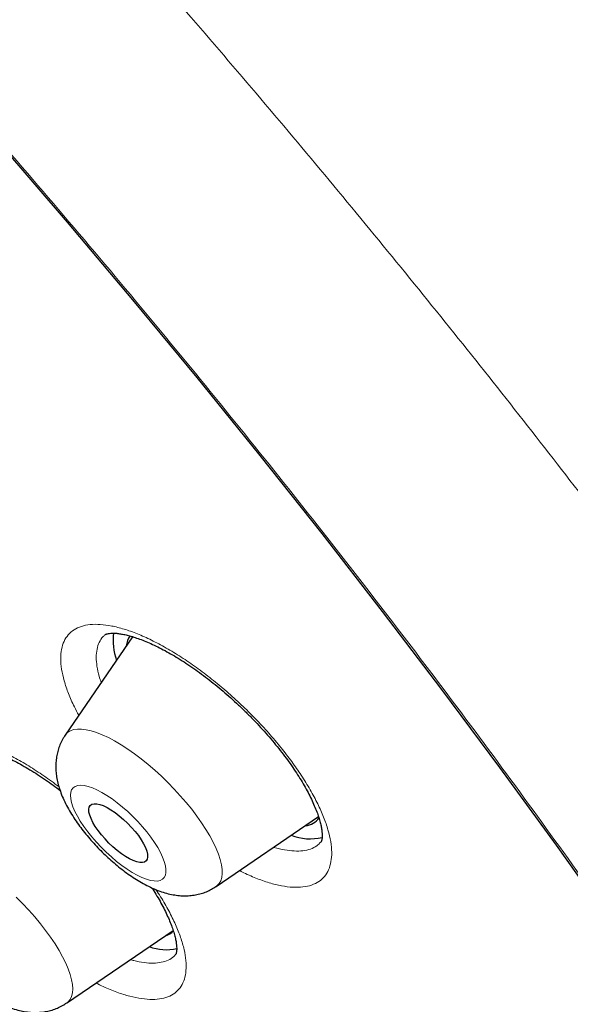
# Model space of a CAD drawing. Header units: millimetres. Extents: x 8 to 954, y 12 to 973.
# Tile 95 of 193: x 854.57 to 860.86, y 477.47 to 488.71. Entities that reach past the tile are written whole.
import ezdxf

# ---------------------------------------------------------------- set-up
doc = ezdxf.new("R2010")
doc.units = ezdxf.units.MM

msp = doc.modelspace()

# ---------------------------------------------------------------- linework, layer by layer
at = {"color": 7, "linetype": 'Continuous', "lineweight": 30}
for p, q in [((855.856, 481.669), (855.086, 480.544)), ((856.809, 478.816), (857.979, 479.614)), ((855.1, 477.485), (856.319, 478.315)), ((856.348, 478.042), (856.349, 478.043))]:
    msp.add_line(p, q, dxfattribs=at)
at = {"color": 7, "linetype": 'Continuous', "lineweight": 30, "flags": 128}
for points in [[(852.795, 489.048), (853.577, 488.17), (854.348, 487.288), (855.108, 486.403), (855.854, 485.516), (856.588, 484.627), (857.309, 483.737), (858.016, 482.846), (858.708, 481.955), (859.385, 481.065), (860.048, 480.176), (860.694, 479.289), (861.324, 478.405)], [(855.463, 479.454), (855.43, 479.502), (855.403, 479.548), (855.381, 479.591), (855.366, 479.631), (855.358, 479.667), (855.356, 479.698), (855.361, 479.724), (855.373, 479.743), (855.392, 479.756), (855.416, 479.762), (855.446, 479.761), (855.481, 479.754), (855.521, 479.74), (855.564, 479.719), (855.609, 479.692), (855.657, 479.66), (855.704, 479.624), (855.752, 479.583), (855.799, 479.539), (855.843, 479.492), (855.884, 479.445), (855.922, 479.397), (855.954, 479.349), (855.982, 479.303), (856.003, 479.26), (856.018, 479.22), (856.027, 479.184), (856.028, 479.153), (856.023, 479.128), (856.011, 479.108), (855.993, 479.095), (855.968, 479.089), (855.938, 479.09), (855.903, 479.097), (855.864, 479.112), (855.821, 479.132), (855.775, 479.159), (855.728, 479.191), (855.68, 479.228), (855.632, 479.268), (855.586, 479.312), (855.542, 479.359), (855.5, 479.406), (855.463, 479.454)]]:
    msp.add_lwpolyline(points, dxfattribs=at)
at = {"color": 252, "linetype": 'Continuous', "lineweight": 0, "flags": 128}
for points in [[(855.086, 480.544), (855.089, 480.549), (855.114, 480.575), (855.145, 480.595), (855.182, 480.608), (855.225, 480.614), (855.273, 480.614), (855.325, 480.607), (855.383, 480.594), (855.445, 480.575), (855.51, 480.549), (855.579, 480.517), (855.65, 480.479), (855.724, 480.435), (855.8, 480.386), (855.877, 480.332), (855.954, 480.274), (856.032, 480.211), (856.109, 480.145), (856.185, 480.076), (856.259, 480.004), (856.332, 479.929), (856.401, 479.853), (856.468, 479.776), (856.531, 479.699), (856.59, 479.621), (856.644, 479.544), (856.694, 479.468), (856.738, 479.394), (856.777, 479.322), (856.81, 479.252), (856.837, 479.186), (856.857, 479.124), (856.872, 479.065), (856.879, 479.012), (856.88, 478.963), (856.875, 478.919), (856.863, 478.881), (856.844, 478.85), (856.819, 478.824), (856.809, 478.816)], [(856.064, 479.379), (856.018, 479.439), (855.968, 479.499), (855.915, 479.558), (855.858, 479.616), (855.8, 479.671), (855.741, 479.723), (855.681, 479.772), (855.621, 479.816), (855.562, 479.856), (855.504, 479.891), (855.449, 479.919), (855.397, 479.942), (855.348, 479.959), (855.303, 479.969), (855.264, 479.972), (855.229, 479.969), (855.2, 479.96), (855.177, 479.943), (855.16, 479.921), (855.15, 479.892), (855.146, 479.858), (855.149, 479.819), (855.159, 479.775), (855.175, 479.726), (855.197, 479.674), (855.225, 479.619), (855.259, 479.561), (855.299, 479.502), (855.343, 479.442), (855.391, 479.382), (855.443, 479.322), (855.498, 479.264), (855.555, 479.207), (855.614, 479.154), (855.674, 479.103), (855.734, 479.056), (855.794, 479.014), (855.852, 478.977), (855.908, 478.945), (855.962, 478.919), (856.013, 478.9), (856.059, 478.886), (856.102, 478.88), (856.139, 478.879), (856.171, 478.886), (856.197, 478.899), (856.217, 478.918), (856.23, 478.944), (856.237, 478.975), (856.237, 479.012), (856.231, 479.054), (856.218, 479.1), (856.199, 479.151), (856.174, 479.204), (856.143, 479.261), (856.106, 479.319), (856.064, 479.379)], [(854.527, 478.695), (854.6, 478.621), (854.671, 478.546), (854.739, 478.469), (854.803, 478.391), (854.863, 478.314), (854.919, 478.236), (854.97, 478.16), (855.016, 478.085), (855.057, 478.012), (855.092, 477.942), (855.12, 477.875), (855.143, 477.811), (855.159, 477.751), (855.169, 477.696), (855.172, 477.646), (855.168, 477.601), (855.158, 477.561), (855.142, 477.527), (855.119, 477.499), (855.1, 477.485)]]:
    msp.add_lwpolyline(points, dxfattribs=at)
at = {"color": 7, "linetype": 'Continuous', "lineweight": 30}
for centre, radius, start, end in [((856.298, 481.628), 0.665, 172.7623, 199.9229), ((856.013, 481.54), 0.231, 143.1857, 174.3025), ((857.815, 479.719), 0.208, 274.1832, 325.4855), ((857.882, 479.949), 0.588, 248.6942, 283.6835), ((856.18, 478.446), 0.198, 284.9351, 316.2066), ((856.244, 478.679), 0.584, 250.2439, 281.5842)]:
    msp.add_arc(centre, radius, start, end, dxfattribs=at)
for points, knots in [([(888.311, 467.28), (888.34, 467.31), (888.393, 467.365), (888.462, 467.439), (888.517, 467.499), (888.559, 467.546), (888.597, 467.588), (888.631, 467.626), (888.664, 467.666), (888.7, 467.707), (888.74, 467.754), (888.783, 467.807), (888.827, 467.86), (888.87, 467.914), (888.907, 467.961), (888.94, 468.004), (888.968, 468.04), (888.993, 468.073), (889.016, 468.104), (889.042, 468.14), (889.071, 468.179), (889.103, 468.223), (889.134, 468.266), (889.162, 468.308), (889.187, 468.344), (889.208, 468.375), (889.227, 468.402), (889.245, 468.43), (889.265, 468.46), (889.292, 468.5), (889.326, 468.553), (889.367, 468.618), (889.406, 468.68), (889.441, 468.739), (889.473, 468.792), (889.503, 468.843), (889.529, 468.888), (889.55, 468.926), (889.569, 468.96), (889.588, 468.995), (889.612, 469.038), (889.64, 469.091), (889.672, 469.151), (889.704, 469.213), (889.734, 469.272), (889.761, 469.326), (889.784, 469.375), (889.807, 469.421), (889.829, 469.468), (889.853, 469.521), (889.88, 469.579), (889.91, 469.646), (889.94, 469.715), (889.969, 469.782), (889.994, 469.843), (890.016, 469.899), (890.039, 469.955), (890.062, 470.014), (890.092, 470.093), (890.128, 470.19), (890.168, 470.304), (890.205, 470.413), (890.239, 470.517), (890.272, 470.622), (890.306, 470.737), (890.341, 470.861), (890.376, 470.991), (890.41, 471.122), (890.44, 471.248), (890.465, 471.357), (890.485, 471.447), (890.5, 471.522), (890.515, 471.595), (890.531, 471.679), (890.55, 471.78), (890.57, 471.897), (890.59, 472.02), (890.608, 472.144), (890.625, 472.266), (890.643, 472.405), (890.661, 472.563), (890.678, 472.741), (890.694, 472.922), (890.707, 473.111), (890.715, 473.277), (890.721, 473.418), (890.725, 473.529), (890.728, 473.633), (890.729, 473.716), (890.73, 473.78), (890.731, 473.832), (890.731, 473.892), (890.731, 473.964), (890.731, 474.065), (890.729, 474.187), (890.726, 474.325), (890.723, 474.454), (890.718, 474.575), (890.713, 474.685), (890.708, 474.785), (890.704, 474.863), (890.7, 474.922), (890.697, 474.964), (890.694, 475.007), (890.691, 475.057), (890.687, 475.117), (890.681, 475.188), (890.675, 475.267), (890.668, 475.349), (890.66, 475.44), (890.65, 475.538), (890.64, 475.643), (890.629, 475.747), (890.617, 475.848), (890.606, 475.943), (890.597, 476.021), (890.589, 476.082), (890.583, 476.128), (890.578, 476.17), (890.573, 476.208), (890.567, 476.249), (890.56, 476.297), (890.552, 476.362), (890.54, 476.443), (890.526, 476.537), (890.511, 476.633), (890.497, 476.726), (890.482, 476.817), (890.465, 476.919), (890.446, 477.032), (890.425, 477.153), (890.404, 477.264), (890.385, 477.365), (890.368, 477.456), (890.352, 477.538), (890.337, 477.615), (890.321, 477.695), (890.302, 477.786), (890.277, 477.908), (890.245, 478.057), (890.206, 478.229), (890.166, 478.406), (890.123, 478.586), (890.079, 478.767), (890.035, 478.942), (889.992, 479.108), (889.951, 479.263), (889.914, 479.398), (889.883, 479.514), (889.853, 479.619), (889.822, 479.731), (889.787, 479.854), (889.747, 479.991), (889.703, 480.138), (889.656, 480.293), (889.608, 480.45), (889.559, 480.607), (889.51, 480.762), (889.46, 480.917), (889.41, 481.069), (889.361, 481.216), (889.315, 481.351), (889.275, 481.47), (889.239, 481.572), (889.207, 481.664), (889.176, 481.753), (889.143, 481.847), (889.105, 481.952), (889.061, 482.074), (889.011, 482.212), (888.955, 482.364), (888.895, 482.522), (888.834, 482.683), (888.771, 482.847), (888.706, 483.014), (888.64, 483.183), (888.573, 483.351), (888.508, 483.51), (888.45, 483.654), (888.398, 483.779), (888.353, 483.888), (888.311, 483.988), (888.264, 484.101), (888.207, 484.236), (888.137, 484.398), (888.061, 484.574), (887.98, 484.76), (887.894, 484.954), (887.804, 485.154), (887.698, 485.389), (887.574, 485.66), (887.431, 485.965), (887.285, 486.274), (887.163, 486.527), (887.067, 486.724), (886.997, 486.866), (886.927, 487.008), (886.857, 487.149), (886.786, 487.29), (886.718, 487.426), (886.653, 487.553), (886.6, 487.659), (886.556, 487.744), (886.521, 487.811), (886.492, 487.869), (886.467, 487.917), (886.442, 487.964), (886.414, 488.019), (886.376, 488.091), (886.331, 488.178), (886.278, 488.279), (886.219, 488.392), (886.153, 488.517), (886.084, 488.647), (885.948, 488.901), (885.757, 489.254), (885.509, 489.702), (885.296, 490.083), (885.107, 490.415), (884.943, 490.702), (884.782, 490.98), (884.625, 491.248), (884.473, 491.505), (884.328, 491.748), (884.192, 491.975), (884.065, 492.185), (883.947, 492.378), (883.841, 492.552), (883.745, 492.707), (883.662, 492.842), (883.591, 492.957), (883.528, 493.057), (883.469, 493.151), (883.406, 493.252), (883.336, 493.364), (883.247, 493.504), (883.14, 493.673), (883.012, 493.874), (882.87, 494.095), (882.714, 494.336), (882.545, 494.596), (882.361, 494.876), (882.171, 495.163), (881.977, 495.454), (881.779, 495.748), (881.568, 496.058), (881.346, 496.384), (881.11, 496.725), (880.863, 497.08), (880.608, 497.442), (880.304, 497.869), (879.96, 498.349), (879.576, 498.875), (879.205, 499.378), (878.851, 499.853), (878.514, 500.299), (878.195, 500.718), (877.89, 501.114), (877.6, 501.488), (877.325, 501.839), (877.083, 502.146), (876.866, 502.419), (876.667, 502.669), (876.459, 502.928), (876.24, 503.199), (876.011, 503.481), (875.753, 503.796), (875.466, 504.145), (875.147, 504.53), (874.811, 504.931), (874.459, 505.348), (874.092, 505.779), (873.71, 506.223), (873.318, 506.674), (872.923, 507.126), (872.495, 507.609), (872.041, 508.116), (871.563, 508.645), (871.101, 509.15), (870.657, 509.632), (870.229, 510.09), (869.819, 510.525), (869.454, 510.91), (869.131, 511.247), (868.848, 511.541), (868.57, 511.827), (868.292, 512.112), (868.008, 512.402), (867.716, 512.698), (867.352, 513.064), (866.912, 513.504), (866.391, 514.019), (865.85, 514.548), (865.289, 515.09), (864.707, 515.645), (864.104, 516.214), (863.405, 516.864), (862.615, 517.589), (861.738, 518.378), (860.859, 519.155), (859.977, 519.92), (859.093, 520.673), (858.208, 521.412), (857.322, 522.137), (856.498, 522.799), (855.732, 523.403), (855.023, 523.953), (854.305, 524.501), (853.57, 525.053), (852.818, 525.607), (852.05, 526.162), (851.274, 526.713), (850.489, 527.258), (849.872, 527.678), (849.428, 527.976), (849.165, 528.151), (848.921, 528.312), (848.694, 528.461), (848.486, 528.597), (848.295, 528.72), (848.122, 528.832), (847.965, 528.932), (847.826, 529.022), (847.705, 529.098), (847.603, 529.163), (847.519, 529.216), (847.461, 529.253), (847.42, 529.278), (847.385, 529.3), (847.339, 529.33), (847.278, 529.368), (847.204, 529.414), (847.11, 529.473), (846.994, 529.545), (846.854, 529.631), (846.702, 529.726), (846.49, 529.855), (846.23, 530.014), (845.928, 530.196), (845.638, 530.369), (845.362, 530.532), (845.099, 530.686), (844.845, 530.833), (844.591, 530.979), (844.318, 531.135), (844.022, 531.301), (843.702, 531.479), (843.369, 531.662), (843.082, 531.817), (842.853, 531.939), (842.693, 532.025), (842.551, 532.1), (842.43, 532.164), (842.327, 532.217), (842.255, 532.255), (842.207, 532.28), (842.175, 532.296), (842.137, 532.316), (842.085, 532.343), (842.014, 532.379), (841.924, 532.426), (841.786, 532.497), (841.607, 532.587), (841.396, 532.693), (841.143, 532.819), (840.853, 532.961), (840.532, 533.117), (840.24, 533.255), (839.977, 533.379), (839.741, 533.488), (839.524, 533.587), (839.325, 533.677), (839.145, 533.757), (838.986, 533.827), (838.847, 533.888), (838.728, 533.94), (838.624, 533.985), (838.536, 534.023), (838.472, 534.05), (838.427, 534.069), (838.398, 534.082), (838.368, 534.094), (838.329, 534.111), (838.277, 534.133), (838.214, 534.159), (838.141, 534.19), (838.056, 534.225), (837.962, 534.264), (837.826, 534.32), (837.655, 534.39), (837.457, 534.469), (837.272, 534.542), (837.098, 534.61), (836.927, 534.676), (836.751, 534.743), (836.599, 534.8), (836.474, 534.846), (836.38, 534.881), (836.284, 534.916), (836.193, 534.949), (836.103, 534.981), (836.021, 535.01), (835.948, 535.036), (835.893, 535.055), (835.85, 535.071), (835.807, 535.086), (835.758, 535.103), (835.695, 535.124), (835.618, 535.151), (835.524, 535.183), (835.418, 535.219), (835.299, 535.258), (835.171, 535.301), (834.974, 535.365), (834.71, 535.449), (834.457, 535.526), (834.277, 535.58), (834.173, 535.61), (834.071, 535.64), (833.975, 535.668), (833.891, 535.692), (833.823, 535.711), (833.769, 535.726), (833.721, 535.739), (833.668, 535.753), (833.606, 535.771), (833.53, 535.791), (833.44, 535.815), (833.337, 535.842), (833.226, 535.871), (833.115, 535.899), (833.008, 535.926), (832.904, 535.952), (832.805, 535.976), (832.691, 536.003), (832.565, 536.032), (832.431, 536.062), (832.311, 536.089), (832.208, 536.111), (832.133, 536.127), (832.082, 536.138), (832.044, 536.146), (832.003, 536.154), (831.953, 536.165), (831.893, 536.177), (831.823, 536.191), (831.72, 536.211), (831.587, 536.236), (831.433, 536.265), (831.286, 536.29), (831.148, 536.314), (831.027, 536.333), (830.924, 536.35), (830.837, 536.363), (830.756, 536.375), (830.681, 536.386), (830.599, 536.398), (830.503, 536.411), (830.386, 536.426), (830.26, 536.442), (830.126, 536.458), (829.991, 536.473), (829.857, 536.487), (829.736, 536.498), (829.631, 536.508), (829.545, 536.515), (829.468, 536.521), (829.393, 536.527), (829.305, 536.533), (829.196, 536.54), (829.067, 536.548), (828.916, 536.555), (828.751, 536.562), (828.576, 536.567), (828.41, 536.569), (828.271, 536.57), (828.15, 536.57), (828.038, 536.569), (827.918, 536.567), (827.797, 536.564), (827.68, 536.56), (827.577, 536.555), (827.488, 536.55), (827.415, 536.546), (827.35, 536.542), (827.293, 536.538), (827.243, 536.535), (827.192, 536.531), (827.134, 536.526), (827.065, 536.521), (826.987, 536.513), (826.906, 536.506), (826.824, 536.497), (826.742, 536.488), (826.658, 536.478), (826.578, 536.468), (826.506, 536.458), (826.444, 536.45), (826.387, 536.441), (826.331, 536.433), (826.273, 536.424), (826.211, 536.414), (826.133, 536.401), (826.037, 536.385), (825.926, 536.364), (825.82, 536.343), (825.722, 536.323), (825.626, 536.302), (825.528, 536.28), (825.432, 536.257), (825.349, 536.236), (825.272, 536.217), (825.191, 536.195), (825.105, 536.171), (825.019, 536.147), (824.941, 536.124), (824.867, 536.101), (824.793, 536.078), (824.716, 536.053), (824.641, 536.028), (824.573, 536.005), (824.511, 535.983), (824.448, 535.96), (824.381, 535.936), (824.307, 535.908), (824.23, 535.878), (824.154, 535.847), (824.081, 535.817), (824.012, 535.788), (823.941, 535.757), (823.865, 535.724), (823.784, 535.687), (823.702, 535.648), (823.624, 535.611), (823.556, 535.577), (823.498, 535.548), (823.449, 535.522), (823.405, 535.499), (823.363, 535.477), (823.319, 535.453), (823.268, 535.425), (823.209, 535.392), (823.147, 535.357), (823.087, 535.321), (823.031, 535.288), (822.976, 535.255), (822.919, 535.22), (822.857, 535.181), (822.792, 535.139), (822.728, 535.097), (822.671, 535.058), (822.623, 535.026), (822.581, 534.996), (822.54, 534.968), (822.496, 534.936), (822.447, 534.9), (822.395, 534.862), (822.342, 534.822), (822.288, 534.781), (822.237, 534.741), (822.19, 534.704), (822.149, 534.67), (822.108, 534.637), (822.066, 534.602), (822.019, 534.563), (821.972, 534.523), (821.928, 534.484), (821.887, 534.449), (821.85, 534.415), (821.805, 534.375), (821.747, 534.322), (821.676, 534.255), (821.623, 534.205), (821.595, 534.178)], [0, 0, 0, 0, 0.001277, 0.002397, 0.003362, 0.004197, 0.004959, 0.005653, 0.006285, 0.007146, 0.008011, 0.008983, 0.010172, 0.011084, 0.012023, 0.012837, 0.013518, 0.014076, 0.014668, 0.015321, 0.016064, 0.016898, 0.017754, 0.018505, 0.019184, 0.019742, 0.020202, 0.020696, 0.021245, 0.021849, 0.022911, 0.024089, 0.025367, 0.026279, 0.027237, 0.028173, 0.028966, 0.029614, 0.030143, 0.030744, 0.031453, 0.032391, 0.033467, 0.034558, 0.035561, 0.036477, 0.037306, 0.038018, 0.038798, 0.039683, 0.040675, 0.041735, 0.042984, 0.044095, 0.045068, 0.045939, 0.046846, 0.047801, 0.048805, 0.050655, 0.052497, 0.054264, 0.05584, 0.05742, 0.059227, 0.06118, 0.063199, 0.065263, 0.067235, 0.068996, 0.070227, 0.07132, 0.072345, 0.07352, 0.07513, 0.076876, 0.078718, 0.080566, 0.082335, 0.084061, 0.086642, 0.089181, 0.091729, 0.094408, 0.097191, 0.098741, 0.100305, 0.101799, 0.10307, 0.103752, 0.104415, 0.105234, 0.106218, 0.107366, 0.109345, 0.111201, 0.112935, 0.114545, 0.116029, 0.117351, 0.118498, 0.119119, 0.119673, 0.120181, 0.120811, 0.121603, 0.122537, 0.123605, 0.124681, 0.125746, 0.127119, 0.128474, 0.129809, 0.131125, 0.132348, 0.133431, 0.134082, 0.134669, 0.135194, 0.135655, 0.13612, 0.136728, 0.137483, 0.138549, 0.139776, 0.140982, 0.142143, 0.14326, 0.144333, 0.14593, 0.147417, 0.14879, 0.150009, 0.151113, 0.152101, 0.152973, 0.153895, 0.154996, 0.156276, 0.158271, 0.160325, 0.162421, 0.164556, 0.166713, 0.168756, 0.170684, 0.172494, 0.174157, 0.175356, 0.176501, 0.177767, 0.179175, 0.180726, 0.182418, 0.184195, 0.185962, 0.18772, 0.189467, 0.191174, 0.192871, 0.194538, 0.19606, 0.197325, 0.19845, 0.199437, 0.200343, 0.201361, 0.202505, 0.203777, 0.205322, 0.206995, 0.2087, 0.21043, 0.212184, 0.213963, 0.215766, 0.217591, 0.219299, 0.220819, 0.22213, 0.223259, 0.224237, 0.225279, 0.226792, 0.228486, 0.230341, 0.232273, 0.234271, 0.236337, 0.238469, 0.241511, 0.244648, 0.247777, 0.250888, 0.252314, 0.253735, 0.255153, 0.256567, 0.257977, 0.259373, 0.260644, 0.261758, 0.262522, 0.263188, 0.263758, 0.264229, 0.264624, 0.265151, 0.265865, 0.266766, 0.267733, 0.268849, 0.270111, 0.271406, 0.272686, 0.27758, 0.281768, 0.285783, 0.288636, 0.291395, 0.294061, 0.296633, 0.299109, 0.301431, 0.303577, 0.305594, 0.307425, 0.309072, 0.310534, 0.311811, 0.312903, 0.313783, 0.314649, 0.315572, 0.316627, 0.317816, 0.31952, 0.32141, 0.323481, 0.325735, 0.32817, 0.330788, 0.333587, 0.336186, 0.338924, 0.341801, 0.344818, 0.347974, 0.351269, 0.354671, 0.35801, 0.363075, 0.367918, 0.372539, 0.376939, 0.380985, 0.384823, 0.388454, 0.391878, 0.395094, 0.398103, 0.40033, 0.402601, 0.404981, 0.407467, 0.410062, 0.412764, 0.416149, 0.419689, 0.423383, 0.427233, 0.431238, 0.435322, 0.439555, 0.443782, 0.447887, 0.453036, 0.457979, 0.462716, 0.467248, 0.471573, 0.475693, 0.479606, 0.482537, 0.48534, 0.488035, 0.490763, 0.493556, 0.496413, 0.499334, 0.504202, 0.509239, 0.514445, 0.51982, 0.525363, 0.531076, 0.536958, 0.545156, 0.553346, 0.561528, 0.569701, 0.577866, 0.586024, 0.594173, 0.602315, 0.608743, 0.615256, 0.621854, 0.628538, 0.635532, 0.642618, 0.649796, 0.657065, 0.664425, 0.667036, 0.66949, 0.671778, 0.673899, 0.675854, 0.677641, 0.679263, 0.680751, 0.682064, 0.683203, 0.684166, 0.684955, 0.685576, 0.685804, 0.686117, 0.686558, 0.687129, 0.687829, 0.688658, 0.689801, 0.691123, 0.692619, 0.694144, 0.697149, 0.700034, 0.7028, 0.705446, 0.707973, 0.71038, 0.712801, 0.715334, 0.718304, 0.721416, 0.72467, 0.728065, 0.729836, 0.731423, 0.732819, 0.734023, 0.735035, 0.735855, 0.736181, 0.736463, 0.736794, 0.737312, 0.738016, 0.738907, 0.739985, 0.742157, 0.744262, 0.746299, 0.749766, 0.753014, 0.756044, 0.758648, 0.761066, 0.763296, 0.76534, 0.767199, 0.768874, 0.770283, 0.771529, 0.772611, 0.773528, 0.774282, 0.774632, 0.774931, 0.775184, 0.775571, 0.776175, 0.776802, 0.777564, 0.778459, 0.779485, 0.780537, 0.782785, 0.784894, 0.786864, 0.788698, 0.79047, 0.792368, 0.79439, 0.795387, 0.796412, 0.797465, 0.798494, 0.799404, 0.800393, 0.801187, 0.801787, 0.802201, 0.802634, 0.803173, 0.803818, 0.804704, 0.805735, 0.806909, 0.808228, 0.809681, 0.811181, 0.814811, 0.818578, 0.819744, 0.820923, 0.822114, 0.823247, 0.824207, 0.824994, 0.825575, 0.82607, 0.826669, 0.827386, 0.828221, 0.829291, 0.830508, 0.831835, 0.833134, 0.834391, 0.835605, 0.836777, 0.837908, 0.839628, 0.84124, 0.842701, 0.843931, 0.844928, 0.845387, 0.845787, 0.846273, 0.846878, 0.847601, 0.848443, 0.849404, 0.851357, 0.853272, 0.85508, 0.85678, 0.858373, 0.859545, 0.860633, 0.861635, 0.862554, 0.863445, 0.864728, 0.866207, 0.867875, 0.869574, 0.871329, 0.873058, 0.874755, 0.875991, 0.877107, 0.878105, 0.879017, 0.880033, 0.881566, 0.883327, 0.885166, 0.887587, 0.889958, 0.89222, 0.894297, 0.895641, 0.897192, 0.898922, 0.900613, 0.902236, 0.90379, 0.904945, 0.905984, 0.906905, 0.907707, 0.90839, 0.909049, 0.909888, 0.910868, 0.91199, 0.913258, 0.914356, 0.915544, 0.916815, 0.918004, 0.919064, 0.919968, 0.920756, 0.921571, 0.922427, 0.923328, 0.92429, 0.925914, 0.92763, 0.929249, 0.930755, 0.932218, 0.933704, 0.93514, 0.936417, 0.937489, 0.938731, 0.940135, 0.941495, 0.942719, 0.943806, 0.94496, 0.946232, 0.947524, 0.948568, 0.94951, 0.950453, 0.951518, 0.952704, 0.954005, 0.95526, 0.956401, 0.957566, 0.958661, 0.959903, 0.9613, 0.962688, 0.963998, 0.965229, 0.966131, 0.966963, 0.967723, 0.968413, 0.969123, 0.970003, 0.971053, 0.972195, 0.973253, 0.974218, 0.975132, 0.976148, 0.977258, 0.97848, 0.979691, 0.980731, 0.981617, 0.982335, 0.983072, 0.983897, 0.98481, 0.985781, 0.986797, 0.987834, 0.988828, 0.989708, 0.990492, 0.991185, 0.991984, 0.992891, 0.993798, 0.994636, 0.995385, 0.996046, 0.996768, 0.997667, 0.998744, 1, 1, 1, 1]), ([(855.543, 481.692), (855.543, 481.692), (855.544, 481.693), (855.55, 481.696), (855.561, 481.701), (855.579, 481.705), (855.605, 481.709), (855.637, 481.71), (855.674, 481.708), (855.717, 481.702), (855.767, 481.693), (855.823, 481.679), (855.885, 481.66), (855.953, 481.636), (856.026, 481.607), (856.104, 481.572), (856.185, 481.532), (856.269, 481.487), (856.355, 481.436), (856.443, 481.382), (856.532, 481.322), (856.621, 481.259), (856.71, 481.192), (856.8, 481.122), (856.889, 481.048), (856.978, 480.97), (857.066, 480.889), (857.152, 480.806), (857.237, 480.721), (857.318, 480.634), (857.397, 480.546), (857.472, 480.458), (857.543, 480.37), (857.609, 480.284), (857.671, 480.198), (857.728, 480.113), (857.781, 480.03), (857.828, 479.949), (857.871, 479.87), (857.908, 479.794), (857.94, 479.721), (857.967, 479.654), (857.988, 479.591), (858.003, 479.534), (858.014, 479.484), (858.02, 479.44), (858.022, 479.404), (858.021, 479.376), (858.018, 479.354), (858.015, 479.339), (858.011, 479.33), (858.009, 479.326), (858.008, 479.326), (858.008, 479.325)], [0, 0, 0, 0, 0.018416, 0.039873, 0.059584, 0.078066, 0.097578, 0.116317, 0.132806, 0.150205, 0.168115, 0.186477, 0.205287, 0.224511, 0.244098, 0.263985, 0.284104, 0.304386, 0.324765, 0.345183, 0.365575, 0.385905, 0.406078, 0.426373, 0.446841, 0.467459, 0.488194, 0.509012, 0.529871, 0.550721, 0.571512, 0.592207, 0.612764, 0.633158, 0.653341, 0.67343, 0.693591, 0.713765, 0.733897, 0.753939, 0.773826, 0.793503, 0.81291, 0.831998, 0.850733, 0.869106, 0.887149, 0.904913, 0.922527, 0.941208, 0.960839, 0.982366, 1, 1, 1, 1]), ([(855.086, 480.543), (855.078, 480.531), (855.058, 480.502), (855.032, 480.451), (855.009, 480.39), (854.992, 480.327), (854.982, 480.264), (854.978, 480.199), (854.98, 480.133), (854.988, 480.065), (855.002, 479.995), (855.024, 479.921), (855.053, 479.844), (855.09, 479.763), (855.134, 479.682), (855.183, 479.603), (855.235, 479.526), (855.291, 479.452), (855.35, 479.38), (855.411, 479.31), (855.475, 479.242), (855.541, 479.177), (855.609, 479.115), (855.679, 479.055), (855.751, 478.998), (855.825, 478.945), (855.901, 478.895), (855.979, 478.849), (856.061, 478.807), (856.143, 478.771), (856.224, 478.744), (856.299, 478.725), (856.372, 478.714), (856.441, 478.709), (856.508, 478.711), (856.574, 478.72), (856.638, 478.734), (856.699, 478.756), (856.757, 478.782), (856.791, 478.805), (856.808, 478.816)], [0, 0, 0, 0, 0.0134277, 0.035148, 0.0567742, 0.0784388, 0.1003198, 0.1226317, 0.1456504, 0.1697524, 0.1953824, 0.2230263, 0.2529294, 0.2846139, 0.3165545, 0.3476697, 0.3778328, 0.4072252, 0.436063, 0.4645263, 0.4927741, 0.5209444, 0.5491532, 0.5774996, 0.6061206, 0.6351851, 0.6648961, 0.695518, 0.727372, 0.760753, 0.791044, 0.8191075, 0.8450804, 0.8694834, 0.8927816, 0.9153191, 0.9373333, 0.9589951, 0.9804233, 1, 1, 1, 1]), ([(853.882, 480.411), (853.882, 480.411), (853.881, 480.41), (853.885, 480.413), (853.895, 480.417), (853.911, 480.421), (853.935, 480.424), (853.967, 480.426), (854.005, 480.424), (854.049, 480.418), (854.1, 480.409), (854.155, 480.394), (854.216, 480.375), (854.283, 480.351), (854.355, 480.322), (854.431, 480.287), (854.512, 480.247), (854.596, 480.201), (854.683, 480.151), (854.771, 480.095), (854.86, 480.036), (854.946, 479.975), (855.002, 479.933), (855.028, 479.913)], [0, 0, 0, 0, 0.036083, 0.088564, 0.13684, 0.182383, 0.23045, 0.27699, 0.322897, 0.368613, 0.414434, 0.458999, 0.505001, 0.552306, 0.600778, 0.650236, 0.700476, 0.751278, 0.80242, 0.853686, 0.904823, 0.955663, 1, 1, 1, 1]), ([(853.377, 479.212), (853.375, 479.209), (853.359, 479.188), (853.337, 479.146), (853.31, 479.087), (853.29, 479.025), (853.277, 478.962), (853.27, 478.897), (853.269, 478.832), (853.274, 478.765), (853.286, 478.696), (853.304, 478.624), (853.33, 478.548), (853.363, 478.469), (853.404, 478.388), (853.451, 478.308), (853.502, 478.23), (853.556, 478.154), (853.613, 478.081), (853.674, 478.01), (853.736, 477.941), (853.802, 477.875), (853.869, 477.811), (853.938, 477.75), (854.009, 477.692), (854.082, 477.637), (854.157, 477.586), (854.234, 477.538), (854.314, 477.494), (854.398, 477.454), (854.481, 477.423), (854.561, 477.4), (854.635, 477.386), (854.705, 477.378), (854.774, 477.378), (854.84, 477.384), (854.904, 477.396), (854.967, 477.415), (855.026, 477.441), (855.071, 477.464), (855.094, 477.481), (855.099, 477.485)], [0, 0, 0, 0, 0.003628, 0.025425, 0.047073, 0.068691, 0.090441, 0.112512, 0.135157, 0.158701, 0.183555, 0.210211, 0.239059, 0.270035, 0.302114, 0.333644, 0.36422, 0.393927, 0.422983, 0.451584, 0.479903, 0.508084, 0.536253, 0.564508, 0.592972, 0.621799, 0.651173, 0.681329, 0.712562, 0.745204, 0.779407, 0.808356, 0.835079, 0.860026, 0.883699, 0.90649, 0.928677, 0.950452, 0.971951, 0.993271, 1, 1, 1, 1]), ([(856.075, 478.802), (856.082, 478.791), (856.108, 478.752), (856.147, 478.687), (856.192, 478.607), (856.231, 478.531), (856.265, 478.457), (856.294, 478.388), (856.317, 478.323), (856.335, 478.264), (856.348, 478.211), (856.356, 478.165), (856.36, 478.127), (856.36, 478.096), (856.358, 478.073), (856.355, 478.057), (856.352, 478.047), (856.35, 478.043), (856.35, 478.043), (856.35, 478.043)], [0, 0, 0, 0, 0.0260732, 0.0900087, 0.1540494, 0.2180225, 0.2817208, 0.3449488, 0.4074757, 0.4690895, 0.5295788, 0.588809, 0.6467322, 0.7034504, 0.7592536, 0.8139599, 0.8747614, 0.9404262, 1, 1, 1, 1])]:
    msp.add_open_spline(points, degree=3, knots=knots, dxfattribs=at)
at = {"color": 252, "linetype": 'Continuous', "lineweight": 0}
for points, knots in [([(821.615, 534.174), (821.811, 534.356), (822.268, 534.779), (823.151, 535.274), (824.233, 535.684), (825.45, 535.938), (826.792, 536.043), (828.255, 535.996), (829.831, 535.798), (831.515, 535.449), (833.299, 534.951), (835.175, 534.306), (837.136, 533.517), (839.172, 532.588), (841.276, 531.521), (843.438, 530.323), (845.649, 528.997), (847.899, 527.55), (850.179, 525.987), (852.48, 524.317), (854.79, 522.544), (857.101, 520.678), (859.402, 518.727), (861.684, 516.698), (863.937, 514.6), (866.151, 512.442), (868.317, 510.234), (870.425, 507.985), (872.466, 505.704), (874.433, 503.402), (876.315, 501.088), (878.106, 498.772), (879.797, 496.464), (881.381, 494.174), (882.852, 491.912), (884.203, 489.687), (885.428, 487.509), (886.523, 485.388), (887.482, 483.331), (888.301, 481.349), (888.977, 479.45), (889.508, 477.641), (889.889, 475.931), (890.121, 474.326), (890.202, 472.835), (890.132, 471.462), (889.91, 470.215), (889.542, 469.094), (889.009, 468.126), (888.595, 467.525), (888.321, 467.288), (888.316, 467.285)], [0, 0, 0, 0, 0.0157104, 0.0366455, 0.0575804, 0.0785156, 0.0994506, 0.1203857, 0.1413207, 0.1622558, 0.1831909, 0.204126, 0.225061, 0.2459961, 0.2669311, 0.2878662, 0.3088013, 0.3297363, 0.3506714, 0.3716064, 0.3925415, 0.4134766, 0.4344117, 0.4553467, 0.4762818, 0.4972168, 0.5181519, 0.5390869, 0.560022, 0.5809571, 0.6018921, 0.6228272, 0.6437623, 0.6646974, 0.6856325, 0.7065675, 0.7275025, 0.7484376, 0.7693727, 0.7903078, 0.8112428, 0.8321779, 0.8531129, 0.874048, 0.8949831, 0.9159181, 0.9368532, 0.9577883, 0.9787233, 0.9996584, 1, 1, 1, 1]), ([(804.848, 517.821), (804.884, 517.863), (805.125, 518.134), (805.671, 518.532), (806.49, 519.008), (807.418, 519.364), (808.442, 519.613), (809.561, 519.75), (810.77, 519.775), (812.066, 519.687), (813.444, 519.489), (814.902, 519.179), (816.433, 518.759), (818.033, 518.23), (819.697, 517.595), (821.42, 516.854), (823.196, 516.01), (825.02, 515.066), (826.887, 514.026), (828.789, 512.891), (830.721, 511.666), (832.678, 510.355), (834.652, 508.961), (836.639, 507.489), (838.63, 505.945), (840.621, 504.331), (842.605, 502.655), (844.576, 500.92), (846.527, 499.132), (848.452, 497.298), (850.346, 495.423), (852.202, 493.512), (854.015, 491.571), (855.778, 489.608), (857.487, 487.628), (859.135, 485.636), (860.719, 483.641), (862.232, 481.646), (863.669, 479.66), (865.028, 477.689), (866.302, 475.737), (867.489, 473.813), (868.584, 471.921), (869.584, 470.067), (870.486, 468.259), (871.287, 466.5), (871.984, 464.797), (872.576, 463.155), (873.06, 461.579), (873.435, 460.074), (873.699, 458.645), (873.853, 457.297), (873.894, 456.033), (873.824, 454.858), (873.643, 453.775), (873.351, 452.788), (872.946, 451.902), (872.478, 451.158), (872.094, 450.76), (871.924, 450.583)], [0, 0, 0, 0, 0.003203, 0.021066, 0.038929, 0.056792, 0.074655, 0.092519, 0.110382, 0.128245, 0.146108, 0.163971, 0.181834, 0.199697, 0.21756, 0.235424, 0.253287, 0.27115, 0.289013, 0.306876, 0.324739, 0.342602, 0.360465, 0.378329, 0.396192, 0.414055, 0.431918, 0.449781, 0.467644, 0.485507, 0.50337, 0.521234, 0.539097, 0.55696, 0.574823, 0.592686, 0.610549, 0.628412, 0.646275, 0.664139, 0.682002, 0.699865, 0.717728, 0.735591, 0.753454, 0.771317, 0.78918, 0.807044, 0.824907, 0.84277, 0.860633, 0.878496, 0.896359, 0.914222, 0.932085, 0.949949, 0.967812, 0.985675, 1, 1, 1, 1]), ([(804.877, 501.441), (804.648, 502.061), (804.192, 503.296), (803.686, 505.036), (803.317, 506.678), (803.096, 508.215), (803.021, 509.65), (803.091, 510.976), (803.303, 512.185), (803.658, 513.263), (804.156, 514.206), (804.796, 515.013), (805.578, 515.685), (806.498, 516.219), (807.546, 516.613), (808.715, 516.862), (810.002, 516.963), (811.405, 516.917), (812.925, 516.724), (814.556, 516.384), (816.28, 515.904), (818.086, 515.286), (819.965, 514.53), (821.919, 513.638), (823.946, 512.608), (826.038, 511.447), (828.176, 510.166), (830.343, 508.774), (832.53, 507.277), (834.736, 505.674), (836.961, 503.965), (839.197, 502.159), (841.423, 500.272), (843.622, 498.319), (845.782, 496.307), (847.905, 494.238), (849.99, 492.11), (852.028, 489.934), (854.004, 487.729), (855.899, 485.511), (857.705, 483.292), (859.422, 481.071), (861.049, 478.849), (862.579, 476.634), (864.004, 474.445), (865.307, 472.301), (866.484, 470.212), (867.531, 468.179), (868.459, 466.195), (868.967, 464.931), (869.221, 464.296)], [0, 0, 0, 0, 0.020985, 0.041789, 0.062502, 0.083215, 0.104018, 0.125, 0.145987, 0.166791, 0.187505, 0.208217, 0.229019, 0.25, 0.270986, 0.291791, 0.312505, 0.333217, 0.354019, 0.375, 0.395986, 0.416791, 0.437505, 0.458217, 0.479019, 0.5, 0.520986, 0.541791, 0.562505, 0.583217, 0.604019, 0.625, 0.645986, 0.666791, 0.687505, 0.708217, 0.729019, 0.75, 0.770986, 0.791791, 0.812505, 0.833217, 0.854019, 0.875, 0.895985, 0.916789, 0.937502, 0.958215, 0.979017, 1, 1, 1, 1]), ([(855.241, 480.772), (855.224, 480.804), (855.177, 480.889), (855.121, 481.021), (855.072, 481.165), (855.042, 481.299), (855.032, 481.419), (855.042, 481.526), (855.07, 481.618), (855.118, 481.693), (855.185, 481.75), (855.268, 481.79), (855.369, 481.81), (855.485, 481.812), (855.615, 481.794), (855.757, 481.758), (855.91, 481.704), (856.071, 481.632), (856.239, 481.542), (856.411, 481.438), (856.585, 481.319), (856.759, 481.187), (856.931, 481.045), (857.099, 480.893), (857.26, 480.733), (857.412, 480.569), (857.551, 480.404), (857.675, 480.243), (857.787, 480.082), (857.887, 479.92), (857.973, 479.759), (858.041, 479.606), (858.091, 479.461), (858.122, 479.327), (858.134, 479.205), (858.125, 479.098), (858.098, 479.005), (858.051, 478.929), (857.986, 478.871), (857.903, 478.83), (857.804, 478.808), (857.688, 478.805), (857.559, 478.821), (857.418, 478.856), (857.265, 478.911), (857.151, 478.959), (857.086, 478.993), (857.076, 478.998)], [0, 0, 0, 0, 0.013669, 0.036524, 0.059451, 0.082306, 0.105178, 0.128121, 0.150993, 0.173888, 0.196858, 0.219754, 0.242674, 0.265666, 0.288586, 0.311518, 0.334522, 0.357454, 0.38038, 0.40338, 0.426306, 0.449212, 0.472191, 0.495097, 0.517977, 0.54093, 0.56381, 0.585214, 0.60662, 0.629483, 0.652419, 0.675283, 0.698145, 0.72108, 0.743943, 0.766821, 0.789771, 0.81265, 0.835554, 0.858532, 0.881436, 0.904361, 0.927359, 0.950285, 0.973216, 0.996221, 1, 1, 1, 1]), ([(855.543, 481.691), (855.534, 481.684), (855.505, 481.661), (855.473, 481.606), (855.447, 481.528), (855.438, 481.436), (855.447, 481.332), (855.466, 481.235), (855.489, 481.17), (855.498, 481.145)], [0, 0, 0, 0, 0.075904, 0.241459, 0.406828, 0.57272, 0.738082, 0.903324, 1, 1, 1, 1]), ([(853.58, 479.509), (853.554, 479.56), (853.501, 479.664), (853.442, 479.81), (853.401, 479.949), (853.379, 480.076), (853.377, 480.19), (853.394, 480.289), (853.43, 480.373), (853.485, 480.439), (853.559, 480.488), (853.649, 480.518), (853.756, 480.529), (853.877, 480.521), (854.012, 480.494), (854.158, 480.449), (854.314, 480.386), (854.478, 480.305), (854.647, 480.209), (854.82, 480.096), (854.944, 480.01), (855.008, 479.959), (855.016, 479.953)], [0, 0, 0, 0, 0.050547, 0.102819, 0.155089, 0.207528, 0.259798, 0.312094, 0.364559, 0.416856, 0.469201, 0.521709, 0.574052, 0.626432, 0.678979, 0.731358, 0.783748, 0.836306, 0.888697, 0.941069, 0.993609, 1, 1, 1, 1]), ([(857.467, 479.264), (857.468, 479.264), (857.513, 479.248), (857.594, 479.233), (857.705, 479.219), (857.804, 479.222), (857.89, 479.242), (857.959, 479.276), (857.993, 479.309), (858.008, 479.325)], [0, 0, 0, 0, 0.005992, 0.174925, 0.344402, 0.513337, 0.682083, 0.851375, 1, 1, 1, 1]), ([(856.123, 478.781), (856.141, 478.754), (856.196, 478.671), (856.272, 478.537), (856.349, 478.381), (856.407, 478.233), (856.447, 478.095), (856.468, 477.968), (856.469, 477.856), (856.451, 477.757), (856.414, 477.675), (856.357, 477.61), (856.283, 477.562), (856.191, 477.533), (856.084, 477.524), (855.961, 477.533), (855.826, 477.56), (855.678, 477.607), (855.549, 477.659), (855.466, 477.701), (855.439, 477.715)], [0, 0, 0, 0, 0.02878, 0.0876142, 0.1462584, 0.2049884, 0.2639071, 0.3226378, 0.3814021, 0.4403501, 0.4991132, 0.5579254, 0.6169219, 0.6757344, 0.7345915, 0.7936372, 0.8524939, 0.9113744, 0.970443, 1, 1, 1, 1]), ([(855.831, 477.982), (855.844, 477.978), (855.9, 477.961), (855.988, 477.946), (856.094, 477.938), (856.186, 477.948), (856.264, 477.974), (856.319, 478.005), (856.341, 478.033), (856.348, 478.042)], [0, 0, 0, 0, 0.054847, 0.228548, 0.402797, 0.576503, 0.750037, 0.924122, 1, 1, 1, 1])]:
    msp.add_open_spline(points, degree=3, knots=knots, dxfattribs=at)

doc.saveas('drawing.dxf')
